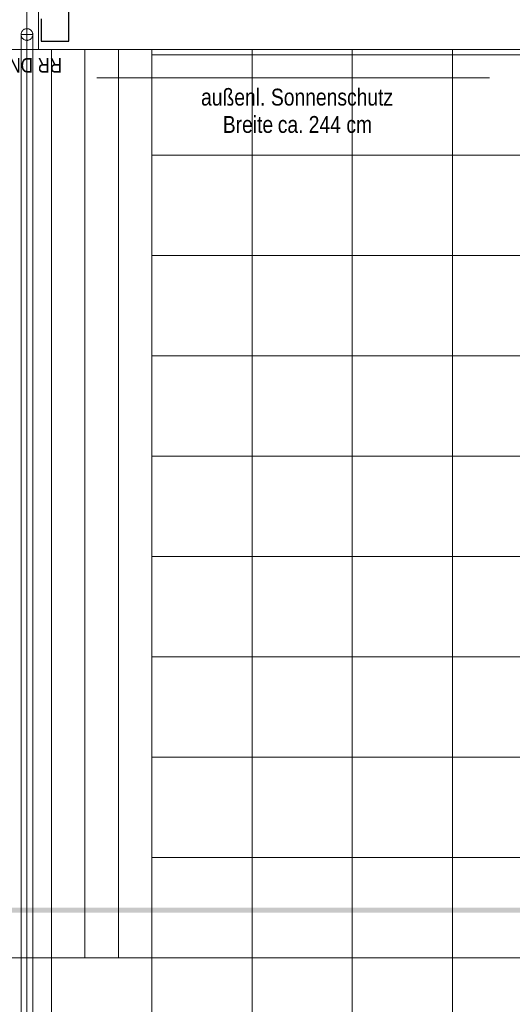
# Model space of a CAD drawing. Extents: x -620 to 300, y 62 to 1112.
# Tile 53 of 226: x -291 to -232, y 258 to 376. Entities that reach past the tile are written whole.
import ezdxf
from ezdxf.lldxf.tags import DXFTag

# ---------------------------------------------------------------- set-up
doc = ezdxf.new("R2010")
doc.units = 0
doc.layers.get('0').update_dxf_attribs({"lineweight": 13})
for name, color, linetype, lineweight, true_color in [('00_E_ST_Handlaufleuchte_Leerrohre_Terrasse', 6, 'Continuous', 25, 0xff00ff), ('30 -33 Aussenwände- 7 Fassade_ Elemente', 7, 'Continuous', 9, 0x00aacc), ('60- 61 allgemeine Ausstattung- 4 Terrassen', 9, 'Continuous', 9, 0x808080), ('70 -72 Beschriftung- 1 Beschriftung allgemein', 7, 'Continuous', 9, 0xff6633)]:
    doc.layers.add(name, color=color, linetype=linetype, lineweight=lineweight, true_color=true_color)
for name, color, linetype, lineweight in [('40 -41 Abwasser_Wasser_Gas- 1 Abwasser + sanitäre Anlagen', 7, 'Continuous', 9), ('40 -41 Abwasser_Wasser_Gas- 2 Wasser-1', 7, 'Continuous', 15), ('70 -71 Achsen- 1 Gebäudeachsen', 7, 'STRICHPUNKT2-A06CPVSFL0', 18)]:
    doc.layers.add(name, color=color, linetype=linetype, lineweight=lineweight)
doc.styles.get("Standard").update_dxf_attribs({"font": 'ARIALN.TTF'})
tags = doc.linetypes.add('grob-A06CPVSAL0', pattern=[14, 3, -8, 3]).pattern_tags.tags
tags[8:9] = [DXFTag(74, 4), DXFTag(75, 0), DXFTag(340, '0'), DXFTag(46, 0.0), DXFTag(50, 0.0), DXFTag(44, 0.0), DXFTag(45, 0.0)]
tags[6:7] = [DXFTag(74, 4), DXFTag(75, 0), DXFTag(340, '0'), DXFTag(46, 0.0), DXFTag(50, 0.0), DXFTag(44, 0.0), DXFTag(45, 0.0)]
tags[4:5] = [DXFTag(74, 4), DXFTag(75, 0), DXFTag(340, '0'), DXFTag(46, 0.0), DXFTag(50, 0.0), DXFTag(44, 0.0), DXFTag(45, 0.0)]
tags = doc.linetypes.add('STRICHPUNKT2-A06CPVSFL0', pattern=[12.7, 6.35, -3.175, 0, -3.175]).pattern_tags.tags
tags[10:11] = [DXFTag(74, 4), DXFTag(75, 0), DXFTag(340, '0'), DXFTag(46, 0.0), DXFTag(50, 0.0), DXFTag(44, 0.0), DXFTag(45, 0.0)]
tags[8:9] = [DXFTag(74, 4), DXFTag(75, 0), DXFTag(340, '0'), DXFTag(46, 0.0), DXFTag(50, 0.0), DXFTag(44, 0.0), DXFTag(45, 0.0)]
tags[6:7] = [DXFTag(74, 4), DXFTag(75, 0), DXFTag(340, '0'), DXFTag(46, 0.0), DXFTag(50, 0.0), DXFTag(44, 0.0), DXFTag(45, 0.0)]
tags[4:5] = [DXFTag(74, 4), DXFTag(75, 0), DXFTag(340, '0'), DXFTag(46, 0.0), DXFTag(50, 0.0), DXFTag(44, 0.0), DXFTag(45, 0.0)]

# ---------------------------------------------------------------- blocks, each defined once
blk = doc.blocks.new('Referenz-A06CPVSGL0')
at = {"layer": '30 -33 Aussenwände- 7 Fassade_ Elemente', "color": 0, "linetype": 'Continuous', "ltscale": 0.13}
for p, q in [((-289.18, 377.35), (-289.18, 372.51)), ((-289.18, 372.51), (-126.98, 372.51))]:
    blk.add_line(p, q, dxfattribs=at)
at = {"layer": '30 -33 Aussenwände- 7 Fassade_ Elemente', "color": 0, "linetype": 'Continuous', "lineweight": 25, "ltscale": 0.25}
for p, q in [((-285.58, 373.51), (-285.58, 377.35)), ((-288.88, 376.15), (-288.88, 373.51)), ((-288.88, 373.51), (-285.58, 373.51))]:
    blk.add_line(p, q, dxfattribs=at)
at = {"layer": '40 -41 Abwasser_Wasser_Gas- 1 Abwasser + sanitäre Anlagen', "color": 0, "linetype": 'grob-A06CPVSAL0', "ltscale": 0.13}
for p, q in [((-291.28, 211.04), (-291.28, 374.29)), ((-291.28, 374.29), (-289.88, 374.29)), ((-289.88, 374.29), (-289.88, 211.04))]:
    blk.add_line(p, q, dxfattribs=at)
at = {"layer": '40 -41 Abwasser_Wasser_Gas- 2 Wasser-1', "color": 0, "linetype": 'Continuous', "ltscale": 0.15}
for p, q in [((-291.26, 374.45), (-291.24, 374.52)), ((-291.24, 374.52), (-291.22, 374.58)), ((-291.22, 374.58), (-291.18, 374.64)), ((-291.18, 374.64), (-291.15, 374.7)), ((-291.15, 374.7), (-291.1, 374.75)), ((-291.1, 374.75), (-291.06, 374.8)), ((-291.06, 374.8), (-291, 374.85)), ((-291, 374.85), (-290.95, 374.89)), ((-290.95, 374.89), (-290.89, 374.92)), ((-290.89, 374.92), (-290.83, 374.95)), ((-290.83, 374.95), (-290.76, 374.97)), ((-290.76, 374.97), (-290.69, 374.98)), ((-290.69, 374.98), (-290.62, 374.99)), ((-290.62, 374.99), (-290.56, 374.99)), ((-290.56, 374.99), (-290.49, 374.99)), ((-290.49, 374.99), (-290.42, 374.98)), ((-290.42, 374.98), (-290.35, 374.96)), ((-290.35, 374.96), (-290.29, 374.93)), ((-290.29, 374.93), (-290.23, 374.9)), ((-290.23, 374.9), (-290.17, 374.86)), ((-290.17, 374.86), (-290.12, 374.82)), ((-290.12, 374.82), (-290.07, 374.77)), ((-290.07, 374.77), (-290.02, 374.72)), ((-290.02, 374.72), (-289.98, 374.66)), ((-289.98, 374.66), (-289.95, 374.6)), ((-289.95, 374.6), (-289.92, 374.54)), ((-289.92, 374.54), (-289.9, 374.47)), ((-289.9, 374.47), (-289.89, 374.41)), ((-291.28, 374.32), (-291.27, 374.38)), ((-291.28, 374.25), (-291.28, 374.32)), ((-291.27, 374.18), (-291.28, 374.25)), ((-291.27, 374.38), (-291.26, 374.45)), ((-291.25, 374.11), (-291.27, 374.18)), ((-291.23, 374.05), (-291.25, 374.11)), ((-291.21, 373.98), (-291.23, 374.05)), ((-291.17, 373.92), (-291.21, 373.98)), ((-291.13, 373.87), (-291.17, 373.92)), ((-291.09, 373.81), (-291.13, 373.87)), ((-291.04, 373.77), (-291.09, 373.81)), ((-290.99, 373.72), (-291.04, 373.77)), ((-290.93, 373.69), (-290.99, 373.72)), ((-290.87, 373.66), (-290.93, 373.69)), ((-290.8, 373.63), (-290.87, 373.66)), ((-290.74, 373.61), (-290.8, 373.63)), ((-290.67, 373.6), (-290.74, 373.61)), ((-290.6, 373.59), (-290.67, 373.6)), ((-290.53, 373.59), (-290.6, 373.59)), ((-290.46, 373.6), (-290.53, 373.59)), ((-290.4, 373.62), (-290.46, 373.6)), ((-290.33, 373.64), (-290.4, 373.62)), ((-290.27, 373.67), (-290.33, 373.64)), ((-290.21, 373.7), (-290.27, 373.67)), ((-290.15, 373.74), (-290.21, 373.7)), ((-290.1, 373.78), (-290.15, 373.74)), ((-290.05, 373.83), (-290.1, 373.78)), ((-290.01, 373.89), (-290.05, 373.83)), ((-289.97, 373.94), (-290.01, 373.89)), ((-289.94, 374), (-289.97, 373.94)), ((-289.92, 374.07), (-289.94, 374)), ((-289.9, 374.13), (-289.92, 374.07)), ((-289.88, 374.2), (-289.9, 374.13)), ((-289.89, 374.41), (-289.88, 374.34)), ((-289.88, 374.34), (-289.88, 374.27)), ((-289.88, 374.27), (-289.88, 374.2))]:
    blk.add_line(p, q, dxfattribs=at)
at = {"layer": '60- 61 allgemeine Ausstattung- 4 Terrassen', "color": 0}
for p, q in [((-275.64, 372.51), (-395.64, 372.51)), ((-287.64, 263.85), (-287.64, 372.51)), ((-283.64, 263.85), (-283.64, 372.51)), ((-279.64, 263.85), (-279.64, 372.51)), ((-275.64, 214.05), (-275.64, 372.51)), ((-275.64, 311.85), (-275.64, 372.51)), ((-263.64, 214.05), (-263.64, 372.51)), ((-251.64, 214.05), (-251.64, 372.51)), ((-239.64, 214.05), (-239.64, 372.51)), ((-275.64, 371.85), (-138.16, 371.85)), ((-275.64, 359.85), (-138.16, 359.85)), ((-275.64, 347.85), (-138.16, 347.85)), ((-275.64, 335.85), (-138.16, 335.85)), ((-275.64, 323.85), (-138.16, 323.85)), ((-275.64, 311.85), (-138.16, 311.85)), ((-275.64, 263.85), (-275.64, 311.85)), ((-275.64, 299.85), (-138.16, 299.85)), ((-275.64, 287.85), (-138.16, 287.85)), ((-275.64, 275.85), (-138.16, 275.85)), ((-395.64, 263.85), (-275.64, 263.85)), ((-287.64, 214.05), (-287.64, 263.85)), ((-275.64, 263.85), (-138.16, 263.85))]:
    blk.add_line(p, q, dxfattribs=at)
at = {"layer": '70 -71 Achsen- 1 Gebäudeachsen', "color": 0, "linetype": 'STRICHPUNKT2-A06CPVSFL0', "ltscale": 0.18}
blk.add_line((-290.58, 1084.39), (-290.58, 84.95), dxfattribs=at)
at = {"layer": '70 -72 Beschriftung- 1 Beschriftung allgemein', "color": 0, "linetype": 'Continuous', "ltscale": 0.13}
blk.add_line((-282.23, 369.11), (-235.23, 369.11), dxfattribs=at)
at = {"layer": '70 -72 Beschriftung- 1 Beschriftung allgemein', "color": 0, "linetype": 'Continuous', "ltscale": 0.13, "insert": (-286.39, 369.73), "char_height": 1.7621, "attachment_point": 1, "rotation": 180}
blk.add_mtext('{\\fArial Narrow;RR DN70}', dxfattribs=at)
at = {"layer": '70 -72 Beschriftung- 1 Beschriftung allgemein', "color": 0, "linetype": 'Continuous', "ltscale": 0.13, "char_height": 2.0138, "attachment_point": 1}
for s, insert in [('{\\fArial Narrow;außenl.}', (-269.74, 367.81)), ('{\\fArial Narrow;Sonnenschutz}', (-261.38, 367.81)), ('{\\fArial Narrow;Breite}', (-267.14, 364.54)), ('{\\fArial Narrow;ca.}', (-260.56, 364.54)), ('{\\fArial Narrow;244}', (-256.86, 364.54)), ('{\\fArial Narrow;cm}', (-252.35, 364.54))]:
    blk.add_mtext(s, dxfattribs=dict(at, insert=insert))
blk = doc.blocks.new('Polylinie-A06CPVZAL0')
at = {"color": 0, "linetype": 'ByBlock', "lineweight": -2, "ltscale": 0.25}
blk.add_solid([(-158.46, 269.86), (-158.46, 269.26), (-432.17, 269.86), (-432.77, 269.26)], dxfattribs=at)

msp = doc.modelspace()

# ---------------------------------------------------------------- block references
at = {"color": 8, "lineweight": 13, "ltscale": 0.13, "true_color": 0x808080}
msp.add_blockref('Referenz-A06CPVSGL0', (0, 0), dxfattribs=at)
at = {"layer": '00_E_ST_Handlaufleuchte_Leerrohre_Terrasse', "color": 6, "ltscale": 0.25, "true_color": 0xff00ff}
msp.add_blockref('Polylinie-A06CPVZAL0', (0, 0), dxfattribs=at)

doc.saveas('drawing.dxf')
